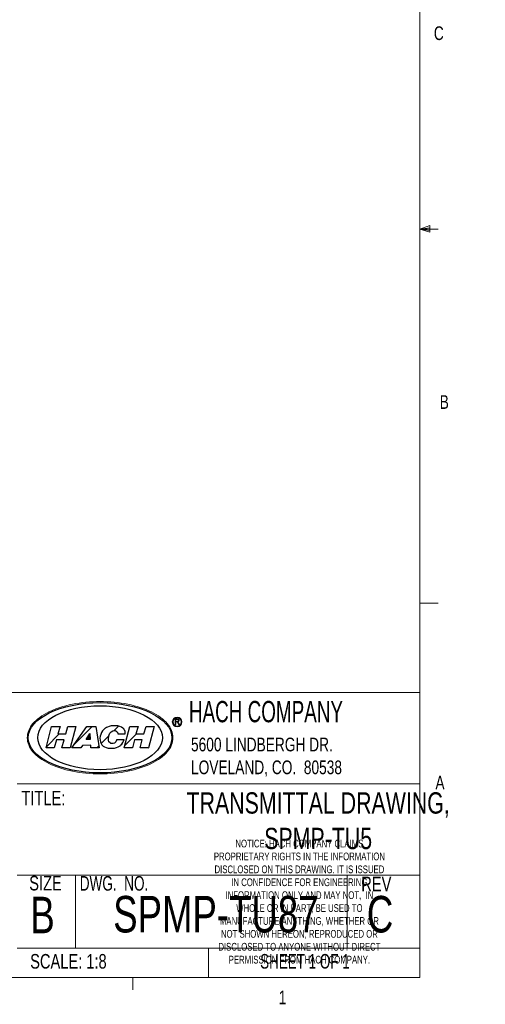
# Model space of a CAD drawing. Header units: inches. Extents: x 0.4 to 16.8, y 0 to 10.8.
# Tile 58 of 104: x 13.6 to 16.8, y 0.2 to 7. Entities that reach past the tile are written whole.
import ezdxf

# ---------------------------------------------------------------- set-up
doc = ezdxf.new("R2010")
doc.units = ezdxf.units.IN
doc.header["$MEASUREMENT"] = 0
doc.layers.add('FORMAT', color=7, linetype='Continuous')
doc.layers.add('LOGO', color=161, linetype='Continuous')
doc.styles.add('SLDTEXTSTYLE2', font='TXT', dxfattribs={"width": 0.694444})
doc.styles.add('SLDTEXTSTYLE3', font='TXT', dxfattribs={"width": 0.75})
doc.styles.add('SLDTEXTSTYLE4', font='TXT', dxfattribs={"width": 0.6875})
doc.styles.add('SLDTEXTSTYLE5', font='TXT', dxfattribs={"width": 0.663})

# ---------------------------------------------------------------- blocks, each defined once
blk = doc.blocks.new('Hach_Drawing_Logo')
at = {"layer": 'LOGO'}
h = blk.add_hatch(color=256, dxfattribs=at)
edge = h.paths.add_edge_path(flags=0)
edge.add_arc((6.4625, 1.9941), 0.033, 0, 360)
edge = h.paths.add_edge_path(flags=0)
edge.add_arc((6.4625, 1.9941), 0.028, 0, 360)
h = blk.add_hatch(dxfattribs=at)
h.set_pattern_fill('ANSI31', color=256, style=0)
h.paths.add_polyline_path([(5.5639, 1.8161), (5.6198, 1.8159), (5.6346, 1.871), (5.6876, 1.871), (5.6729, 1.8161), (5.7295, 1.8159), (5.7685, 1.9624), (5.7134, 1.9622), (5.699, 1.9133), (5.6444, 1.9131), (5.6599, 1.9621), (5.6025, 1.962)], flags=0)
h = blk.add_hatch(dxfattribs=at)
h.set_pattern_fill('ANSI31', color=256, style=0)
h.paths.add_polyline_path([(5.7407, 1.8161), (5.8032, 1.8159), (5.8144, 1.8339), (5.8705, 1.834), (5.8719, 1.8161), (5.9287, 1.816), (5.9049, 1.9622), (5.8442, 1.9621)], flags=0)
h.paths.add_polyline_path([(5.8649, 1.9156), (5.8671, 1.8747), (5.8398, 1.8747)], flags=0)
h = blk.add_hatch(dxfattribs=at)
h.set_pattern_fill('ANSI31', color=256, style=0)
edge = h.paths.add_edge_path(flags=0)
edge.add_line((6.0566, 1.9118), (6.1069, 1.9118))
edge.add_spline(control_points=[(6.1069, 1.9118), (6.1065, 1.9235), (6.1039, 1.938), (6.0747, 1.9723), (6.0023, 1.9732), (5.9343, 1.9267), (5.9254, 1.8641), (5.9673, 1.8107), (6.0352, 1.8078), (6.0851, 1.8398), (6.095, 1.8593), (6.1004, 1.8732)], knot_values=[0, 0, 0, 0, 0.053011, 0.082327, 0.269736, 0.323246, 0.563922, 0.622431, 0.849833, 0.890432, 1, 1, 1, 1], weights=[1, 1, 1, 1, 1, 1, 1, 1, 1, 1, 1, 1], degree=3, periodic=0)
edge.add_line((6.1004, 1.8732), (6.0501, 1.8732))
edge.add_spline(control_points=[(6.0501, 1.8732), (6.041, 1.8489), (6.0205, 1.8422), (5.9867, 1.8566), (5.991, 1.8829), (5.9977, 1.917), (6.018, 1.9394), (6.0489, 1.9322), (6.056, 1.9224), (6.0566, 1.9118)], knot_values=[0, 0, 0, 0, 0.146252, 0.197512, 0.477588, 0.547106, 0.823172, 0.871912, 1, 1, 1, 1], weights=[1, 1, 1, 1, 1, 1, 1, 1, 1, 1], degree=3, periodic=0)
h = blk.add_hatch(dxfattribs=at)
h.set_pattern_fill('ANSI31', color=256, style=0)
h.paths.add_polyline_path([(6.0997, 1.8159), (6.1557, 1.8161), (6.1704, 1.8708), (6.2234, 1.8708), (6.2087, 1.816), (6.2653, 1.8161), (6.3044, 1.962), (6.2492, 1.9621), (6.2345, 1.9129), (6.1802, 1.913), (6.1957, 1.962), (6.1383, 1.9621)], flags=0)
h = blk.add_hatch(color=256, dxfattribs=at)
edge = h.paths.add_edge_path(flags=0)
edge.add_spline(control_points=[(6.4666, 1.9938), (6.4727, 1.9947), (6.4764, 2.0003), (6.4757, 2.0101), (6.4728, 2.0148), (6.4638, 2.0148)], knot_values=[0, 0, 0, 0, 0.350184, 0.450184, 1, 1, 1, 1], weights=[1, 1, 1, 1, 1, 1], degree=3, periodic=0)
edge.add_line((6.4638, 2.0148), (6.4493, 2.0148))
edge.add_line((6.4493, 2.0148), (6.4493, 1.977))
edge.add_line((6.4493, 1.977), (6.4539, 1.977))
edge.add_line((6.4539, 1.977), (6.4539, 1.9938))
edge.add_line((6.4539, 1.9938), (6.4618, 1.9938))
edge.add_line((6.4618, 1.9938), (6.4724, 1.977))
edge.add_line((6.4724, 1.977), (6.4778, 1.977))
edge.add_line((6.4778, 1.977), (6.4666, 1.9938))
edge = h.paths.add_edge_path(flags=0)
edge.add_line((6.4535, 2.0109), (6.4625, 2.0109))
edge.add_spline(control_points=[(6.4625, 2.0109), (6.4685, 2.0109), (6.4709, 2.0112), (6.471, 2.0005), (6.467, 1.9968), (6.461, 1.9968)], knot_values=[0, 0, 0, 0, 0.432898, 0.532898, 1, 1, 1, 1], weights=[1, 1, 1, 1, 1, 1], degree=3, periodic=0)
edge.add_line((6.461, 1.9968), (6.4535, 1.9968))
edge.add_line((6.4535, 1.9968), (6.4535, 2.0109))
blk.add_hatch(color=256, dxfattribs=at).paths.add_polyline_path([(5.8398, 1.8747), (5.8671, 1.8747), (5.8649, 1.9156)], flags=0)
at = {"layer": 'LOGO', "color": 161}
for p, q in [((5.5639, 1.8161), (5.6025, 1.962)), ((5.6025, 1.962), (5.6599, 1.9621)), ((5.6599, 1.9621), (5.6444, 1.9131)), ((5.699, 1.9133), (5.7134, 1.9622)), ((5.7134, 1.9622), (5.7685, 1.9624)), ((5.7685, 1.9624), (5.7295, 1.8159)), ((5.7407, 1.8161), (5.8442, 1.9621)), ((5.8442, 1.9621), (5.9049, 1.9622)), ((5.9049, 1.9622), (5.9287, 1.816)), ((6.0997, 1.8159), (6.1383, 1.9621)), ((6.1383, 1.9621), (6.1957, 1.962)), ((6.1957, 1.962), (6.1802, 1.913)), ((6.2345, 1.9129), (6.2492, 1.9621)), ((6.2492, 1.9621), (6.3044, 1.962)), ((6.3044, 1.962), (6.2653, 1.8161)), ((5.6444, 1.9131), (5.699, 1.9133)), ((5.8398, 1.8747), (5.8649, 1.9156)), ((5.8649, 1.9156), (5.8671, 1.8747)), ((6.0566, 1.9118), (6.1069, 1.9118)), ((6.1802, 1.913), (6.2345, 1.9129)), ((5.6346, 1.871), (5.6198, 1.8159)), ((5.6876, 1.871), (5.6346, 1.871)), ((5.6729, 1.8161), (5.6876, 1.871)), ((5.8144, 1.8339), (5.8032, 1.8159)), ((5.8705, 1.834), (5.8144, 1.8339)), ((5.8671, 1.8747), (5.8398, 1.8747)), ((5.8719, 1.8161), (5.8705, 1.834)), ((6.0501, 1.8732), (6.1004, 1.8732)), ((6.1704, 1.8708), (6.1557, 1.8161)), ((6.2234, 1.8708), (6.1704, 1.8708)), ((6.2087, 1.816), (6.2234, 1.8708)), ((5.6198, 1.8159), (5.5639, 1.8161)), ((5.7295, 1.8159), (5.6729, 1.8161)), ((5.8032, 1.8159), (5.7407, 1.8161)), ((5.9287, 1.816), (5.8719, 1.8161)), ((6.1557, 1.8161), (6.0997, 1.8159)), ((6.2653, 1.8161), (6.2087, 1.816))]:
    blk.add_line(p, q, dxfattribs=at)
at = {"layer": 'LOGO', "color": 161, "lineweight": 18}
for p, q in [((6.4493, 1.977), (6.4493, 2.0148)), ((6.4493, 2.0148), (6.4638, 2.0148)), ((6.4539, 1.977), (6.4493, 1.977)), ((6.4625, 2.0109), (6.4535, 2.0109)), ((6.4535, 2.0109), (6.4535, 1.9968)), ((6.4535, 1.9968), (6.461, 1.9968)), ((6.4618, 1.9938), (6.4539, 1.9938)), ((6.4539, 1.9938), (6.4539, 1.977)), ((6.4724, 1.977), (6.4618, 1.9938)), ((6.4666, 1.9938), (6.4778, 1.977)), ((6.4778, 1.977), (6.4724, 1.977))]:
    blk.add_line(p, q, dxfattribs=at)
for radius in [0.033, 0.028]:
    blk.add_circle((6.4625, 1.9941), radius, dxfattribs=at)
at = {"layer": 'LOGO', "color": 161}
for major_axis, ratio in [((0.4923, 0), 0.488867), ((-0.4274, 0), 0.513302)]:
    blk.add_ellipse((5.9345, 1.8861), major_axis=major_axis, ratio=ratio, dxfattribs=at)
at = {"layer": 'LOGO', "color": 161, "lineweight": 18}
blk.add_open_spline([(6.4337, 1.8861), (6.4337, 1.9193), (6.4064, 1.9858), (6.2946, 2.0671), (6.1291, 2.1212), (5.9345, 2.1401), (5.7399, 2.1212), (5.5744, 2.0671), (5.4626, 1.9858), (5.4216, 1.8861), (5.4626, 1.7864), (5.5744, 1.7051), (5.7399, 1.6511), (5.9345, 1.6322), (6.1291, 1.6511), (6.2946, 1.7051), (6.4064, 1.7864), (6.4337, 1.8529), (6.4337, 1.8861)], degree=3, dxfattribs=at)
at = {"layer": 'LOGO', "color": 161}
for points, knots in [([(6.1069, 1.9118), (6.1065, 1.9235), (6.1039, 1.938), (6.0747, 1.9723), (6.0023, 1.9732), (5.9343, 1.9267), (5.9254, 1.8641), (5.9673, 1.8107), (6.0352, 1.8078), (6.0851, 1.8398), (6.095, 1.8593), (6.1004, 1.8732)], [0, 0, 0, 0, 0.053011, 0.082327, 0.269736, 0.323246, 0.563922, 0.622431, 0.849833, 0.890432, 1, 1, 1, 1]), ([(6.0501, 1.8732), (6.041, 1.8489), (6.0205, 1.8422), (5.9867, 1.8566), (5.991, 1.8829), (5.9977, 1.917), (6.018, 1.9394), (6.0489, 1.9322), (6.056, 1.9224), (6.0566, 1.9118)], [0, 0, 0, 0, 0.146252, 0.197512, 0.477588, 0.547106, 0.823172, 0.871912, 1, 1, 1, 1])]:
    blk.add_open_spline(points, degree=3, knots=knots, dxfattribs=at)
at = {"layer": 'LOGO', "color": 161, "lineweight": 18}
for points, knots in [([(6.4625, 2.0109), (6.4685, 2.0109), (6.4709, 2.0112), (6.471, 2.0005), (6.467, 1.9968), (6.461, 1.9968)], [0, 0, 0, 0, 0.432898, 0.532898, 1, 1, 1, 1]), ([(6.4638, 2.0148), (6.4728, 2.0148), (6.4757, 2.0101), (6.4764, 2.0003), (6.4727, 1.9947), (6.4666, 1.9938)], [0, 0, 0, 0, 0.549816, 0.649816, 1, 1, 1, 1])]:
    blk.add_open_spline(points, degree=3, knots=knots, dxfattribs=at)

msp = doc.modelspace()

# ---------------------------------------------------------------- linework, layer by layer
at = {"color": 7, "linetype": 'Continuous', "lineweight": 18}
for p, q in [((16.3763, 0.3921), (16.3763, 10.6421)), ((16.3763, 5.5171), (16.4434, 5.5411)), ((16.4434, 5.5411), (16.4434, 5.4945)), ((16.3763, 5.5171), (16.4434, 5.5261)), ((16.3763, 5.5171), (16.5013, 5.5171)), ((16.3763, 5.5171), (16.4434, 5.4945)), ((16.3763, 5.5171), (16.4434, 5.5068)), ((16.3763, 2.9546), (16.5013, 2.9546)), ((8.6163, 2.3421), (16.3763, 2.3421)), ((13.6163, 1.7171), (16.3763, 1.7171)), ((13.6163, 1.0921), (16.3763, 1.0921)), ((14.0163, 1.0921), (14.0163, 0.5921)), ((15.8763, 1.0921), (15.8763, 0.5921)), ((13.6163, 0.5921), (16.3763, 0.5921)), ((14.9263, 0.5921), (14.9263, 0.3921)), ((16.3763, 0.3921), (0.6263, 0.3921)), ((14.4073, 0.3921), (14.4073, 0.3073))]:
    msp.add_line(p, q, dxfattribs=at)

# ---------------------------------------------------------------- block references
at = {"layer": 'LOGO'}
msp.add_blockref('Hach_Drawing_Logo', (8.2495, 0.1472), dxfattribs=at)

# ---------------------------------------------------------------- texts
at = {"color": 7, "linetype": 'Continuous', "lineweight": 0}
for s, insert, char_height, attachment_point, style in [('C', (16.4712, 6.9051), 0.0938, 1, 'SLDTEXTSTYLE3'), ('B', (16.5115, 4.3791), 0.0938, 1, 'SLDTEXTSTYLE3'), ('A', (16.4821, 1.7726), 0.0938, 1, 'SLDTEXTSTYLE3'), ('TITLE:', (13.6452, 1.6695), 0.1, 1, 'SLDTEXTSTYLE3'), ('INTERPRET GEOMETRIC TOLERANCING PER:^JANSI Y14.5', (12.8401, 1.3742), 0.0625, 2, 'SLDTEXTSTYLE3'), ('SIZE', (13.6983, 1.0873), 0.1, 1, 'SLDTEXTSTYLE3'), ('DWG.  NO.', (14.0448, 1.0859), 0.1, 1, 'SLDTEXTSTYLE2'), ('REV', (15.9741, 1.082), 0.1, 1, 'SLDTEXTSTYLE3'), ('B', (13.7062, 0.9442), 0.25, 1, 'SLDTEXTSTYLE3'), ('SCALE: 1:8', (13.7049, 0.5521), 0.1, 1, 'SLDTEXTSTYLE3'), ('SHEET 1 OF 1', (15.281, 0.5521), 0.1, 1, 'SLDTEXTSTYLE4'), ('1', (15.4083, 0.3014), 0.0938, 1, 'SLDTEXTSTYLE3')]:
    msp.add_mtext(s, dxfattribs=dict(at, insert=insert, char_height=char_height, attachment_point=attachment_point, style=style))
at = {"layer": 'FORMAT'}
for s, insert, char_height, attachment_point, style in [('HACH COMPANY', (14.7927, 2.2851), 0.145833, 1, 'SLDTEXTSTYLE5'), ('5600 LINDBERGH DR.^JLOVELAND, CO.  80538', (14.807, 2.0337), 0.09375, 1, 'SLDTEXTSTYLE3'), ('NOTICE: HACH COMPANY CLAIMS ^JPROPRIETARY RIGHTS IN THE INFORMATION ^JDISCLOSED ON THIS DRAWING. IT IS ISSUED ^JIN CONFIDENCE FOR ENGINEERING ^JINFORMATION ONLY AND MAY NOT,  IN ^JWHOLE OR IN PART, BE USED TO ^JMANUFACTURE ANYTHING, WHETHER OR ^JNOT SHOWN HEREON, REPRODUCED OR ^JDISCLOSED TO ANYONE WITHOUT DIRECT ^JPERMISSION FROM HACH COMPANY.', (15.5499, 1.3351), 0.053, 2, 'SLDTEXTSTYLE3')]:
    msp.add_mtext(s, dxfattribs=dict(at, insert=insert, char_height=char_height, attachment_point=attachment_point, style=style))
at = {"layer": 'FORMAT', "color": 7, "attachment_point": 2, "style": 'SLDTEXTSTYLE3'}
for s, insert, char_height in [('TRANSMITTAL DRAWING, ^JSPMP-TU5', (15.6784, 1.6594), 0.145833), ('SPMP-TU87', (14.9773, 0.9497), 0.25), ('C', (16.1028, 0.9497), 0.25)]:
    msp.add_mtext(s, dxfattribs=dict(at, insert=insert, char_height=char_height))

doc.saveas('drawing.dxf')
